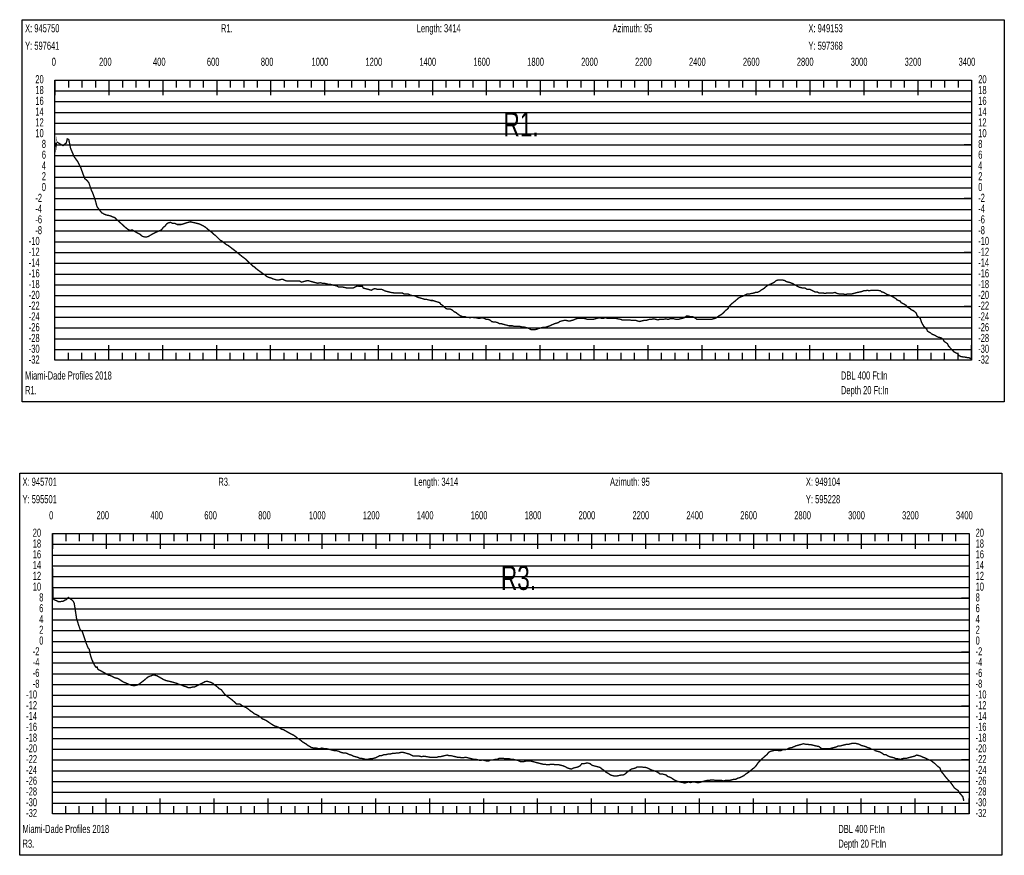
# Model space of a CAD drawing. Header units: inches. Extents: x 471865 to 538526, y 1054316 to 1102451.
# Tile 57 of 131: x 471872 to 475524, y 1099351 to 1102451. Entities that reach past the tile are written whole.
import ezdxf

# ---------------------------------------------------------------- set-up
doc = ezdxf.new("R2010")
doc.units = ezdxf.units.IN
doc.header["$MEASUREMENT"] = 0
for name, color, linetype in [('LABELS', 7, 'Continuous'), ('X_Gr1', 7, 'Continuous'), ('XSECTION', 7, 'Continuous')]:
    doc.layers.add(name, color=color, linetype=linetype)
doc.styles.get("Standard").update_dxf_attribs({"font": 'arial.ttf'})

msp = doc.modelspace()

# ---------------------------------------------------------------- linework, layer by layer
at = {"layer": 'X_Gr1', "color": 6, "linetype": 'Continuous', "lineweight": 18, "true_color": 0xff00ff, "transparency": 33554687, "const_width": 5}
for points in [[(472006.4, 1101995.3), (472006.4, 1101995.3), (472006.7, 1101986.7), (472008.2, 1101998.4), (472022.4, 1101989.9), (472032.2, 1101984), (472044.4, 1101994.4), (472048.2, 1102009.1), (472053.6, 1102007.1), (472060.3, 1101974.2), (472073.8, 1101942.5), (472086.5, 1101925.4), (472097.8, 1101903.1), (472106.9, 1101877.6), (472113.2, 1101861.3), (472120.5, 1101856), (472128.3, 1101846), (472137.1, 1101819.6), (472140.4, 1101813.1), (472144.2, 1101803.7), (472151.4, 1101783.5), (472158.5, 1101757.3), (472166, 1101747.3), (472175.2, 1101735.6), (472184, 1101730.4), (472192.7, 1101726.7), (472201.5, 1101725), (472208.8, 1101723.3), (472214.7, 1101720.3), (472223.5, 1101717.4), (472234.2, 1101707.7), (472238.4, 1101703.8), (472244.7, 1101698.1), (472251.1, 1101692.3), (472257.4, 1101686.5), (472265.1, 1101679.5), (472273, 1101673.5), (472281, 1101669.5), (472288.4, 1101671.5), (472295.2, 1101667.5), (472302.2, 1101663.5), (472309.5, 1101659.5), (472317.7, 1101655.5), (472326.6, 1101647.5), (472334.9, 1101645.5), (472342.9, 1101645.5), (472349.7, 1101647.5), (472356.1, 1101651.5), (472362.9, 1101655.5), (472370.2, 1101659.5), (472378.9, 1101663.5), (472388.2, 1101667.5), (472397.3, 1101671.5), (472404.9, 1101681.5), (472410.7, 1101685.5), (472416.5, 1101693.5), (472423.1, 1101697.5), (472430.8, 1101699.5), (472439.3, 1101695.5), (472447.6, 1101695.5), (472456.2, 1101691.5), (472464.1, 1101691.5), (472471.2, 1101691.5), (472477.6, 1101693.5), (472483.6, 1101695.5), (472489.8, 1101697.5), (472496.5, 1101699.5), (472504.4, 1101701.5), (472513.1, 1101699.5), (472521.6, 1101697.5), (472530, 1101695.5), (472538, 1101693.5), (472546, 1101689.5), (472553.8, 1101685.5), (472560.5, 1101681.5), (472567.3, 1101675.5), (472574.7, 1101669.5), (472582.7, 1101663.5), (472591.2, 1101655.5), (472599.2, 1101649.5), (472607.2, 1101641.5), (472614.9, 1101633.5), (472622.3, 1101629.5), (472629.9, 1101623.5), (472637.4, 1101617.5), (472645.1, 1101613.5), (472652.6, 1101607.5), (472660.5, 1101601.5), (472668.6, 1101595.5), (472676, 1101589.5), (472683.2, 1101583.5), (472690.6, 1101577.5), (472698.3, 1101571.5), (472706.3, 1101565.5), (472713.6, 1101559.5), (472721.1, 1101551.5), (472728.7, 1101545.5), (472736, 1101537.5), (472742.7, 1101533.5), (472749.1, 1101527.5), (472756.8, 1101521.5), (472765.2, 1101515.5), (472773.3, 1101509.5), (472780.3, 1101505.5), (472786.5, 1101499.5), (472793.9, 1101495.5), (472802.5, 1101493.5), (472811.3, 1101489.5), (472819.1, 1101487.5), (472825.9, 1101485.5), (472833.1, 1101485.5), (472840.5, 1101487.5), (472848.5, 1101487.5), (472856.8, 1101483.5), (472864.4, 1101481.5), (472871.4, 1101481.5), (472878.2, 1101481.5), (472885.7, 1101481.5), (472894.2, 1101481.5), (472902.2, 1101481.5), (472910, 1101481.5), (472917, 1101477.5), (472923.9, 1101479.5), (472931.5, 1101481.5), (472939.5, 1101483.5), (472947.5, 1101481.5), (472954.7, 1101479.5), (472961.8, 1101477.5), (472969.7, 1101475.5), (472977.7, 1101473.5), (472986, 1101475.5), (472994.1, 1101473.5), (473001.7, 1101473.5), (473009.2, 1101471.5), (473016.4, 1101469.5), (473023.8, 1101469.5), (473031.4, 1101467.5), (473039.5, 1101465.5), (473047.6, 1101463.5), (473054.4, 1101459.5), (473061.2, 1101459.5), (473068.9, 1101459.5), (473077.9, 1101457.5), (473086.9, 1101455.5), (473094.2, 1101455.5), (473100.9, 1101455.5), (473108, 1101455.5), (473116, 1101459.5), (473124.5, 1101463.5), (473132.4, 1101461.5), (473142.9, 1101461.5), (473146.3, 1101455.5), (473153.6, 1101453.5), (473161.7, 1101451.5), (473169.2, 1101449.5), (473176.1, 1101447.5), (473182.3, 1101451.5), (473189, 1101453.5), (473196.8, 1101451.5), (473204.3, 1101451.5), (473211.5, 1101451.5), (473218.1, 1101449.5), (473224.8, 1101445.5), (473232.4, 1101443.5), (473240.3, 1101441.5), (473248.1, 1101439.5), (473260.7, 1101437.5), (473268.6, 1101437.5), (473277, 1101437.5), (473284.7, 1101437.5), (473290.9, 1101437.5), (473297.3, 1101433.5), (473305, 1101433.5), (473313, 1101433.5), (473321, 1101429.5), (473327.6, 1101427.5), (473333.6, 1101427.5), (473340.1, 1101425.5), (473347.2, 1101421.5), (473354.8, 1101419.5), (473361.9, 1101417.5), (473368.2, 1101415.5), (473374.3, 1101413.5), (473381.2, 1101413.5), (473389.2, 1101411.5), (473396.9, 1101409.5), (473403.6, 1101409.5), (473409.6, 1101407.5), (473416.4, 1101405.5), (473429.4, 1101401.5), (473433.4, 1101395.5), (473440.2, 1101391.5), (473446.2, 1101385.5), (473452.5, 1101379.5), (473460.3, 1101377.5), (473469, 1101377.5), (473476.8, 1101373.5), (473483.3, 1101367.5), (473488.9, 1101365.5), (473496.1, 1101359.5), (473505, 1101353.5), (473514.1, 1101349.5), (473524.3, 1101349.5), (473527.3, 1101347.5), (473534, 1101347.5), (473542, 1101345.5), (473550.2, 1101347.5), (473557.9, 1101345.5), (473564.9, 1101345.5), (473571.6, 1101343.5), (473578.4, 1101343.5), (473586, 1101345.5), (473594.4, 1101343.5), (473602.1, 1101339.5), (473608.7, 1101339.5), (473615, 1101337.5), (473622.1, 1101331.5), (473629.7, 1101329.5), (473636.9, 1101329.5), (473644.2, 1101327.5), (473651.4, 1101323.5), (473658.1, 1101323.5), (473664.6, 1101321.5), (473671.7, 1101319.5), (473679.4, 1101317.5), (473686.5, 1101315.5), (473692.7, 1101315.5), (473699.1, 1101315.5), (473706.3, 1101313.5), (473714, 1101313.5), (473720.8, 1101313.5), (473726.9, 1101313.5), (473733.5, 1101311.5), (473740.8, 1101311.5), (473748.8, 1101309.5), (473755.5, 1101307.5), (473761.2, 1101305.5), (473768, 1101301.5), (473776, 1101301.5), (473784.1, 1101301.5), (473790.7, 1101303.5), (473796.3, 1101305.5), (473803.3, 1101307.5), (473811.4, 1101309.5), (473819.5, 1101309.5), (473826, 1101311.5), (473831.6, 1101313.5), (473838.3, 1101315.5), (473846.4, 1101319.5), (473855.2, 1101323.5), (473863.1, 1101325.5), (473869.3, 1101327.5), (473875, 1101331.5), (473881.8, 1101333.5), (473890.4, 1101335.5), (473899.3, 1101335.5), (473906.9, 1101333.5), (473913.2, 1101333.5), (473919.4, 1101335.5), (473926.9, 1101337.5), (473935.1, 1101341.5), (473942.9, 1101343.5), (473950.3, 1101343.5), (473957.1, 1101343.5), (473964, 1101343.5), (473970.9, 1101341.5), (473978, 1101339.5), (473985.4, 1101339.5), (473995.6, 1101339.5), (473999, 1101339.5), (474006, 1101341.5), (474013.7, 1101343.5), (474021.9, 1101345.5), (474029.8, 1101343.5), (474037.3, 1101343.5), (474043.8, 1101345.5), (474050.7, 1101343.5), (474059.2, 1101343.5), (474067.9, 1101343.5), (474075.8, 1101343.5), (474082.8, 1101343.5), (474089.7, 1101341.5), (474100.9, 1101339.5), (474105, 1101337.5), (474113.1, 1101337.5), (474120.5, 1101337.5), (474127, 1101337.5), (474134.1, 1101337.5), (474141.9, 1101335.5), (474149.7, 1101335.5), (474157, 1101335.5), (474163.9, 1101333.5), (474170.9, 1101331.5), (474178.2, 1101333.5), (474186.3, 1101335.5), (474194.1, 1101335.5), (474201, 1101337.5), (474207.5, 1101339.5), (474214.6, 1101339.5), (474222.9, 1101341.5), (474231.4, 1101339.5), (474238.8, 1101337.5), (474245.2, 1101339.5), (474251.7, 1101339.5), (474259.6, 1101339.5), (474268.2, 1101341.5), (474276.4, 1101339.5), (474283.6, 1101341.5), (474294.2, 1101341.5), (474298.2, 1101341.5), (474306.4, 1101339.5), (474314.6, 1101339.5), (474322.3, 1101341.5), (474329.4, 1101343.5), (474336.8, 1101345.5), (474344.5, 1101351.5), (474352.4, 1101351.5), (474360.3, 1101349.5), (474367.8, 1101349.5), (474375.5, 1101345.5), (474383.4, 1101339.5), (474391.5, 1101339.5), (474399.1, 1101339.5), (474406.3, 1101339.5), (474413.8, 1101339.5), (474421.7, 1101339.5), (474429.9, 1101339.5), (474437.5, 1101339.5), (474444.2, 1101341.5), (474451.2, 1101343.5), (474458.8, 1101347.5), (474466.6, 1101353.5), (474474.3, 1101357.5), (474481.7, 1101363.5), (474488.6, 1101371.5), (474499, 1101379.5), (474502.8, 1101387.5), (474510.3, 1101395.5), (474517.7, 1101401.5), (474525.1, 1101407.5), (474532.1, 1101413.5), (474539.2, 1101419.5), (474546.7, 1101423.5), (474554.2, 1101425.5), (474561.8, 1101429.5), (474569.3, 1101433.5), (474577.4, 1101433.5), (474585.6, 1101435.5), (474596.1, 1101437.5), (474599.7, 1101439.5), (474607.5, 1101439.5), (474615.9, 1101443.5), (474624, 1101449.5), (474631.2, 1101453.5), (474638.2, 1101459.5), (474645.8, 1101465.5), (474654.6, 1101469.5), (474663.5, 1101473.5), (474670.9, 1101477.5), (474677.5, 1101483.5), (474684.7, 1101485.5), (474697.4, 1101485.5), (474701.5, 1101485.5), (474708.7, 1101483.5), (474715.6, 1101479.5), (474722.8, 1101477.5), (474731.2, 1101475.5), (474739.7, 1101471.5), (474747.3, 1101467.5), (474754.2, 1101463.5), (474761.1, 1101459.5), (474768.7, 1101457.5), (474776.6, 1101455.5), (474784.2, 1101455.5), (474791.6, 1101451.5), (474801.6, 1101451.5), (474805.1, 1101449.5), (474812.9, 1101445.5), (474821.3, 1101441.5), (474829.4, 1101441.5), (474836.4, 1101437.5), (474843.2, 1101437.5), (474850.7, 1101437.5), (474858.6, 1101435.5), (474866.4, 1101437.5), (474873.4, 1101437.5), (474880.3, 1101437.5), (474887.9, 1101437.5), (474895.9, 1101439.5), (474904.2, 1101435.5), (474911.9, 1101433.5), (474919.1, 1101433.5), (474926.3, 1101433.5), (474933.7, 1101431.5), (474941.6, 1101433.5), (474949.3, 1101433.5), (474956.8, 1101433.5), (474964.3, 1101435.5), (474971.7, 1101437.5), (474979, 1101439.5), (474989.7, 1101441.5), (474997.7, 1101443.5), (475001.6, 1101445.5), (475008.9, 1101445.5), (475015.8, 1101447.5), (475022.6, 1101445.5), (475030.5, 1101447.5), (475038.6, 1101447.5), (475045.5, 1101447.5), (475052.2, 1101447.5), (475064.3, 1101445.5), (475068.6, 1101441.5), (475076.4, 1101439.5), (475082.8, 1101435.5), (475089.7, 1101431.5), (475101.3, 1101427.5), (475105.4, 1101425.5), (475113, 1101421.5), (475122.8, 1101415.5), (475126.2, 1101411.5), (475137.1, 1101407.5), (475141.1, 1101401.5), (475149.1, 1101397.5), (475159.5, 1101391.5), (475162.9, 1101385.5), (475174.2, 1101379.5), (475178.5, 1101375.5), (475186.8, 1101371.5), (475196.6, 1101363.5), (475200, 1101353.5), (475211.7, 1101343.5), (475216.2, 1101329.5), (475224.9, 1101313.5), (475235.5, 1101303.5), (475238.9, 1101295.5), (475249.7, 1101289.5), (475254.1, 1101285.5), (475263, 1101281.5), (475270.8, 1101277.5), (475277.5, 1101273.5), (475288.1, 1101271.5), (475296.5, 1101265.5), (475300.8, 1101257.5), (475312.5, 1101249.5), (475316.2, 1101241.5), (475323.2, 1101233.5), (475330.8, 1101225.5), (475339, 1101217.5), (475350.9, 1101211.5), (475354.9, 1101205.5), (475362.6, 1101201.5), (475373.4, 1101199.5), (475376.8, 1101199.5), (475387.6, 1101197.5), (475391.7, 1101197.5), (475400, 1101193.5)], [(471992.8, 1100443.4), (471992.8, 1100443.4), (471995.1, 1100303), (472000.5, 1100298.7), (472007.4, 1100295.9), (472015.6, 1100291.6), (472024.6, 1100292.6), (472032.5, 1100293.7), (472039.2, 1100297.5), (472044.1, 1100299.6), (472047.8, 1100302.6), (472052.1, 1100307.4), (472057.6, 1100303.8), (472064.5, 1100299.1), (472070.2, 1100293.6), (472073.6, 1100286.5), (472077.9, 1100260.5), (472082.6, 1100228.9), (472089.9, 1100205.9), (472095.9, 1100188.3), (472103.8, 1100181.4), (472111, 1100159), (472118.6, 1100136.9), (472125.1, 1100120.6), (472129.7, 1100115.1), (472132.9, 1100097.3), (472135.9, 1100087.3), (472139, 1100077.2), (472143.8, 1100067.5), (472147.3, 1100059.7), (472151.5, 1100052.7), (472154.8, 1100048.2), (472158.7, 1100049.6), (472161.4, 1100041.3), (472166.4, 1100038.1), (472171.3, 1100036), (472176.5, 1100033.1), (472181.7, 1100030.2), (472186.9, 1100027.3), (472192.1, 1100024.3), (472197.7, 1100020.8), (472199.3, 1100020.8), (472202, 1100018.8), (472205.4, 1100018.8), (472209.8, 1100016.8), (472215.3, 1100014.8), (472221.1, 1100010.8), (472228, 1100008.8), (472236.4, 1100006.8), (472245.5, 1100000.8), (472254.1, 1099994.8), (472259.6, 1099992.5), (472265.9, 1099989.9), (472272.2, 1099987.2), (472282.6, 1099982.8), (472291.2, 1099980.8), (472300.2, 1099980.8), (472308.2, 1099982.8), (472315.8, 1099986.8), (472323.4, 1099992.8), (472331.1, 1099998.8), (472338.4, 1100004.8), (472345.1, 1100010.8), (472352, 1100014.8), (472359.4, 1100016.8), (472366.8, 1100020.8), (472374.1, 1100018.8), (472381.1, 1100016.8), (472405.7, 1100002.8), (472415.6, 1099998.8), (472425.2, 1099996.8), (472433.7, 1099994.8), (472440.9, 1099992.8), (472447.8, 1099990.8), (472455.3, 1099988.8), (472463.3, 1099984.8), (472471.7, 1099982.8), (472480, 1099978.8), (472488, 1099976.8), (472496.2, 1099972.8), (472503.9, 1099972.8), (472511.5, 1099974.8), (472519.2, 1099974.8), (472527, 1099978.8), (472535.3, 1099982.8), (472543.4, 1099986.8), (472551, 1099990.8), (472558.1, 1099994.8), (472565.2, 1099996.8), (472572.7, 1099994.8), (472580.4, 1099992.8), (472587.9, 1099988.8), (472595.4, 1099982.8), (472603.3, 1099976.8), (472611.7, 1099968.8), (472619.8, 1099964.8), (472627.1, 1099954.8), (472633.6, 1099946.8), (472657.5, 1099928.8), (472667, 1099920.8), (472675.4, 1099912.8), (472681.9, 1099912.8), (472688, 1099912.8), (472695.3, 1099906.8), (472703.6, 1099902.8), (472712.1, 1099898.8), (472720.2, 1099892.8), (472727.3, 1099886.8), (472733.7, 1099882.8), (472740.9, 1099876.8), (472749.2, 1099872.8), (472757.4, 1099868.8), (472765.3, 1099862.8), (472772.1, 1099856.8), (472778.8, 1099854.8), (472786.4, 1099850.8), (472795.1, 1099844.8), (472803.7, 1099838.8), (472816.9, 1099830.8), (472824.3, 1099828.8), (472833.5, 1099824.8), (472842.8, 1099818.8), (472850.5, 1099816.8), (472857.3, 1099812.8), (472864.2, 1099808.8), (472871.4, 1099804.8), (472879.3, 1099800.8), (472887.5, 1099796.8), (472895.6, 1099790.8), (472902.7, 1099784.8), (472909.5, 1099780.8), (472917, 1099774.8), (472925, 1099768.8), (472932.8, 1099764.8), (472940, 1099758.8), (472947, 1099754.8), (472954.3, 1099750.8), (472962.3, 1099748.8), (472970.6, 1099748.8), (472978.7, 1099746.8), (472985.7, 1099746.8), (472992.5, 1099748.8), (473000.3, 1099746.8), (473008.9, 1099746.8), (473017, 1099744.8), (473024.6, 1099742.8), (473032.3, 1099740.8), (473039.7, 1099738.8), (473047.2, 1099738.8), (473055.3, 1099736.8), (473063.6, 1099732.8), (473071.5, 1099730.8), (473078.9, 1099730.8), (473086.3, 1099728.8), (473094.1, 1099724.8), (473101.7, 1099722.8), (473109, 1099718.8), (473116.4, 1099716.8), (473124.5, 1099714.8), (473132.5, 1099710.8), (473139.8, 1099710.8), (473146.9, 1099708.8), (473154.7, 1099706.8), (473162.8, 1099706.8), (473170.3, 1099708.8), (473177.1, 1099708.8), (473184.4, 1099710.8), (473192.1, 1099712.8), (473199.7, 1099716.8), (473207.1, 1099720.8), (473214.6, 1099720.8), (473222.9, 1099724.8), (473231.4, 1099724.8), (473239.2, 1099726.8), (473246.3, 1099726.8), (473253.7, 1099728.8), (473261.9, 1099728.8), (473270, 1099730.8), (473277.9, 1099730.8), (473285.7, 1099732.8), (473293.4, 1099732.8), (473308.3, 1099728.8), (473316.2, 1099726.8), (473324.4, 1099722.8), (473332.4, 1099718.8), (473339.5, 1099718.8), (473346.5, 1099718.8), (473354, 1099718.8), (473362.1, 1099716.8), (473370.6, 1099718.8), (473392.9, 1099714.8), (473401.9, 1099714.8), (473411.1, 1099714.8), (473419, 1099714.8), (473425.2, 1099716.8), (473432.1, 1099716.8), (473440, 1099718.8), (473448.8, 1099720.8), (473457, 1099722.8), (473463.6, 1099720.8), (473470.5, 1099720.8), (473478.4, 1099718.8), (473487, 1099716.8), (473495.2, 1099714.8), (473502.8, 1099714.8), (473510.2, 1099712.8), (473517.3, 1099712.8), (473524.9, 1099714.8), (473533.4, 1099712.8), (473541.4, 1099710.8), (473549.3, 1099708.8), (473556.7, 1099706.8), (473564.2, 1099706.8), (473572.4, 1099704.8), (473580.7, 1099702.8), (473588.9, 1099704.8), (473596.3, 1099702.8), (473603.5, 1099700.8), (473611.1, 1099700.8), (473618.9, 1099704.8), (473627, 1099704.8), (473635, 1099706.8), (473642.8, 1099706.8), (473650.6, 1099710.8), (473657.7, 1099710.8), (473665.2, 1099710.8), (473673.1, 1099708.8), (473680.9, 1099708.8), (473688.2, 1099708.8), (473695.2, 1099706.8), (473703, 1099706.8), (473711.2, 1099704.8), (473719.8, 1099702.8), (473728, 1099698.8), (473735.4, 1099698.8), (473742.6, 1099698.8), (473750.3, 1099700.8), (473758.4, 1099700.8), (473766.7, 1099700.8), (473774.2, 1099698.8), (473781.8, 1099696.8), (473789.1, 1099694.8), (473796.6, 1099692.8), (473804.7, 1099690.8), (473812.6, 1099688.8), (473820.2, 1099688.8), (473827, 1099686.8), (473833.9, 1099686.8), (473841.7, 1099688.8), (473850.1, 1099688.8), (473858.2, 1099686.8), (473864.9, 1099686.8), (473871.4, 1099686.8), (473879.4, 1099684.8), (473888, 1099682.8), (473896.4, 1099678.8), (473903.7, 1099674.8), (473910.3, 1099672.8), (473917.8, 1099670.8), (473926, 1099674.8), (473934.5, 1099676.8), (473942.5, 1099678.8), (473949.8, 1099682.8), (473956.7, 1099690.8), (473964.3, 1099690.8), (473972.8, 1099692.8), (473980.5, 1099692.8), (473987.5, 1099690.8), (473994.5, 1099684.8), (474002, 1099682.8), (474010, 1099680.8), (474017.6, 1099678.8), (474024.5, 1099676.8), (474031.4, 1099670.8), (474038.3, 1099666.8), (474046.2, 1099658.8), (474054.8, 1099654.8), (474063.1, 1099648.8), (474070.5, 1099646.8), (474077.4, 1099644.8), (474085.2, 1099644.8), (474093.8, 1099646.8), (474102.3, 1099648.8), (474110.4, 1099648.8), (474117.1, 1099652.8), (474123.9, 1099658.8), (474131.6, 1099664.8), (474140.2, 1099670.8), (474148.5, 1099672.8), (474155.5, 1099674.8), (474162.4, 1099678.8), (474170.3, 1099678.8), (474178.9, 1099678.8), (474186.6, 1099676.8), (474193.4, 1099676.8), (474200.7, 1099674.8), (474208.6, 1099670.8), (474216.6, 1099666.8), (474224.2, 1099664.8), (474234.6, 1099660.8), (474238.5, 1099658.8), (474246.3, 1099652.8), (474254.1, 1099652.8), (474262.1, 1099650.8), (474269.2, 1099648.8), (474276, 1099642.8), (474282.7, 1099640.8), (474290.7, 1099636.8), (474299.1, 1099630.8), (474306.6, 1099626.8), (474313.5, 1099624.8), (474320.7, 1099622.8), (474332.8, 1099620.8), (474337.2, 1099618.8), (474344.8, 1099620.8), (474352.1, 1099622.8), (474359.5, 1099620.8), (474367.3, 1099622.8), (474375.6, 1099622.8), (474383.2, 1099620.8), (474391, 1099620.8), (474398.5, 1099622.8), (474406.1, 1099624.8), (474413.6, 1099626.8), (474420.9, 1099628.8), (474428.8, 1099628.8), (474436.7, 1099630.8), (474444.3, 1099630.8), (474451.3, 1099628.8), (474458.1, 1099628.8), (474466, 1099628.8), (474474.6, 1099628.8), (474482.5, 1099626.8), (474489.7, 1099628.8), (474496.7, 1099628.8), (474504.8, 1099628.8), (474513, 1099630.8), (474520.7, 1099632.8), (474527.5, 1099632.8), (474534.2, 1099636.8), (474542.1, 1099638.8), (474550.6, 1099642.8), (474558.2, 1099646.8), (474565.1, 1099652.8), (474571.8, 1099656.8), (474580, 1099662.8), (474589.1, 1099670.8), (474597.4, 1099676.8), (474604.3, 1099684.8), (474610.7, 1099694.8), (474618.4, 1099702.8), (474627.2, 1099710.8), (474636, 1099718.8), (474643.3, 1099724.8), (474649.5, 1099732.8), (474656.7, 1099736.8), (474664.8, 1099738.8), (474673, 1099740.8), (474680.7, 1099740.8), (474687.4, 1099738.8), (474694.2, 1099738.8), (474702.2, 1099742.8), (474710.9, 1099742.8), (474719, 1099744.8), (474725.5, 1099748.8), (474736.6, 1099750.8), (474741, 1099752.8), (474749.8, 1099756.8), (474757.4, 1099758.8), (474764.2, 1099760.8), (474771.5, 1099762.8), (474779.3, 1099764.8), (474787.2, 1099762.8), (474794.8, 1099762.8), (474801.5, 1099760.8), (474808.5, 1099760.8), (474816.3, 1099758.8), (474824.5, 1099756.8), (474835.3, 1099754.8), (474838.5, 1099752.8), (474846.1, 1099746.8), (474854.4, 1099746.8), (474862.6, 1099746.8), (474870.1, 1099746.8), (474876.9, 1099746.8), (474884.6, 1099748.8), (474892.6, 1099750.8), (474900.4, 1099752.8), (474908, 1099756.8), (474915.5, 1099756.8), (474923.3, 1099758.8), (474931.2, 1099760.8), (474938.8, 1099762.8), (474946.4, 1099762.8), (474953.6, 1099764.8), (474961.5, 1099766.8), (474969.9, 1099766.8), (474978.3, 1099764.8), (474985.7, 1099762.8), (474992.2, 1099758.8), (474999.6, 1099756.8), (475007.7, 1099754.8), (475015.9, 1099750.8), (475023.9, 1099748.8), (475030.8, 1099744.8), (475041.5, 1099742.8), (475045.3, 1099738.8), (475052.6, 1099736.8), (475060.6, 1099734.8), (475068.7, 1099730.8), (475076.7, 1099724.8), (475083.6, 1099724.8), (475090.2, 1099720.8), (475097.8, 1099716.8), (475105.8, 1099714.8), (475114.2, 1099712.8), (475122.2, 1099708.8), (475129, 1099708.8), (475139.2, 1099706.8), (475143.1, 1099708.8), (475152.2, 1099710.8), (475160.9, 1099710.8), (475168.1, 1099712.8), (475175.1, 1099714.8), (475182.6, 1099716.8), (475191, 1099718.8), (475199.1, 1099722.8), (475206.4, 1099720.8), (475213.9, 1099718.8), (475221.3, 1099714.8), (475228.8, 1099712.8), (475236.3, 1099708.8), (475243.7, 1099704.8), (475251.3, 1099702.8), (475258.8, 1099696.8), (475266.8, 1099690.8), (475274.5, 1099682.8), (475285.2, 1099674.8), (475289, 1099662.8), (475297.2, 1099652.8), (475306.5, 1099640.8), (475315.1, 1099630.8), (475322.8, 1099622.8), (475330.4, 1099612.8), (475338.6, 1099600.8), (475352.6, 1099590.8), (475357.2, 1099582.8), (475369.5, 1099568.8), (475373.5, 1099552.8)]]:
    msp.add_lwpolyline(points, dxfattribs=at)
at = {"layer": 'XSECTION', "color": 18, "linetype": 'Continuous', "true_color": 0x000000}
for points in [[(471881.2, 1102451.5), (475523.6, 1102451.5), (475523.6, 1101033.5), (471881.2, 1101033.5), (471881.2, 1102451.5)], [(472002.4, 1102227.5), (475402.4, 1102227.5), (475402.4, 1101187.5), (472002.4, 1101187.5), (472002.4, 1102227.5)], [(472002.4, 1102227.5), (472002.4, 1102171.1)], [(472002.4, 1102227.5), (472002.4, 1102171.1)], [(472002.4, 1102227.5), (472002.4, 1102199.5)], [(472002.4, 1102227.5), (472002.4, 1102199.5)], [(472052.4, 1102227.5), (472052.4, 1102199.5)], [(472102.4, 1102227.5), (472102.4, 1102199.5)], [(472152.4, 1102227.5), (472152.4, 1102199.5)], [(472202.4, 1102227.5), (472202.4, 1102171.1)], [(472202.4, 1102227.5), (472202.4, 1102199.5)], [(472252.4, 1102227.5), (472252.4, 1102199.5)], [(472302.4, 1102227.5), (472302.4, 1102199.5)], [(472352.4, 1102227.5), (472352.4, 1102199.5)], [(472402.4, 1102227.5), (472402.4, 1102171.1)], [(472402.4, 1102227.5), (472402.4, 1102199.5)], [(472452.4, 1102227.5), (472452.4, 1102199.5)], [(472502.4, 1102227.5), (472502.4, 1102199.5)], [(472552.4, 1102227.5), (472552.4, 1102199.5)], [(472602.4, 1102227.5), (472602.4, 1102171.1)], [(472602.4, 1102227.5), (472602.4, 1102199.5)], [(472652.4, 1102227.5), (472652.4, 1102199.5)], [(472702.4, 1102227.5), (472702.4, 1102199.5)], [(472752.4, 1102227.5), (472752.4, 1102199.5)], [(472802.4, 1102227.5), (472802.4, 1102171.1)], [(472802.4, 1102227.5), (472802.4, 1102199.5)], [(472852.4, 1102227.5), (472852.4, 1102199.5)], [(472902.4, 1102227.5), (472902.4, 1102199.5)], [(472952.4, 1102227.5), (472952.4, 1102199.5)], [(473002.4, 1102227.5), (473002.4, 1102171.1)], [(473002.4, 1102227.5), (473002.4, 1102199.5)], [(473052.4, 1102227.5), (473052.4, 1102199.5)], [(473102.4, 1102227.5), (473102.4, 1102199.5)], [(473152.4, 1102227.5), (473152.4, 1102199.5)], [(473202.4, 1102227.5), (473202.4, 1102171.1)], [(473202.4, 1102227.5), (473202.4, 1102199.5)], [(473252.4, 1102227.5), (473252.4, 1102199.5)], [(473302.4, 1102227.5), (473302.4, 1102199.5)], [(473352.4, 1102227.5), (473352.4, 1102199.5)], [(473402.4, 1102227.5), (473402.4, 1102171.1)], [(473402.4, 1102227.5), (473402.4, 1102199.5)], [(473452.4, 1102227.5), (473452.4, 1102199.5)], [(473502.4, 1102227.5), (473502.4, 1102199.5)], [(473552.4, 1102227.5), (473552.4, 1102199.5)], [(473602.4, 1102227.5), (473602.4, 1102171.1)], [(473602.4, 1102227.5), (473602.4, 1102199.5)], [(473652.4, 1102227.5), (473652.4, 1102199.5)], [(473702.4, 1102227.5), (473702.4, 1102199.5)], [(473752.4, 1102227.5), (473752.4, 1102199.5)], [(473802.4, 1102227.5), (473802.4, 1102171.1)], [(473802.4, 1102227.5), (473802.4, 1102199.5)], [(473852.4, 1102227.5), (473852.4, 1102199.5)], [(473902.4, 1102227.5), (473902.4, 1102199.5)], [(473952.4, 1102227.5), (473952.4, 1102199.5)], [(474002.4, 1102227.5), (474002.4, 1102171.1)], [(474002.4, 1102227.5), (474002.4, 1102199.5)], [(474052.4, 1102227.5), (474052.4, 1102199.5)], [(474102.4, 1102227.5), (474102.4, 1102199.5)], [(474152.4, 1102227.5), (474152.4, 1102199.5)], [(474202.4, 1102227.5), (474202.4, 1102171.1)], [(474202.4, 1102227.5), (474202.4, 1102199.5)], [(474252.4, 1102227.5), (474252.4, 1102199.5)], [(474302.4, 1102227.5), (474302.4, 1102199.5)], [(474352.4, 1102227.5), (474352.4, 1102199.5)], [(474402.4, 1102227.5), (474402.4, 1102171.1)], [(474402.4, 1102227.5), (474402.4, 1102199.5)], [(474452.4, 1102227.5), (474452.4, 1102199.5)], [(474502.4, 1102227.5), (474502.4, 1102199.5)], [(474552.4, 1102227.5), (474552.4, 1102199.5)], [(474602.4, 1102227.5), (474602.4, 1102171.1)], [(474602.4, 1102227.5), (474602.4, 1102199.5)], [(474652.4, 1102227.5), (474652.4, 1102199.5)], [(474702.4, 1102227.5), (474702.4, 1102199.5)], [(474752.4, 1102227.5), (474752.4, 1102199.5)], [(474802.4, 1102227.5), (474802.4, 1102171.1)], [(474802.4, 1102227.5), (474802.4, 1102199.5)], [(474852.4, 1102227.5), (474852.4, 1102199.5)], [(474902.4, 1102227.5), (474902.4, 1102199.5)], [(474952.4, 1102227.5), (474952.4, 1102199.5)], [(475002.4, 1102227.5), (475002.4, 1102171.1)], [(475002.4, 1102227.5), (475002.4, 1102199.5)], [(475052.4, 1102227.5), (475052.4, 1102199.5)], [(475102.4, 1102227.5), (475102.4, 1102199.5)], [(475152.4, 1102227.5), (475152.4, 1102199.5)], [(475202.4, 1102227.5), (475202.4, 1102171.1)], [(475202.4, 1102227.5), (475202.4, 1102199.5)], [(475252.4, 1102227.5), (475252.4, 1102199.5)], [(475302.4, 1102227.5), (475302.4, 1102199.5)], [(475352.4, 1102227.5), (475352.4, 1102199.5)], [(475402.4, 1102227.5), (475402.4, 1102171.1)], [(475402.4, 1102227.5), (475402.4, 1102199.5)], [(472002.4, 1101987.5), (472030.4, 1101987.5)], [(475402.4, 1101987.5), (475374.4, 1101987.5)], [(472002.4, 1101787.5), (472030.4, 1101787.5)], [(475402.4, 1101787.5), (475374.4, 1101787.5)], [(472002.4, 1101587.5), (472030.4, 1101587.5)], [(475402.4, 1101587.5), (475374.4, 1101587.5)], [(472002.4, 1101387.5), (472030.4, 1101387.5)], [(475402.4, 1101387.5), (475374.4, 1101387.5)], [(472002.4, 1101187.5), (472002.4, 1101243.9)], [(472002.4, 1101187.5), (472002.4, 1101243.9)], [(472202.4, 1101187.5), (472202.4, 1101243.9)], [(472402.4, 1101187.5), (472402.4, 1101243.9)], [(472602.4, 1101187.5), (472602.4, 1101243.9)], [(472802.4, 1101187.5), (472802.4, 1101243.9)], [(473002.4, 1101187.5), (473002.4, 1101243.9)], [(473202.4, 1101187.5), (473202.4, 1101243.9)], [(473402.4, 1101187.5), (473402.4, 1101243.9)], [(473602.4, 1101187.5), (473602.4, 1101243.9)], [(473802.4, 1101187.5), (473802.4, 1101243.9)], [(474002.4, 1101187.5), (474002.4, 1101243.9)], [(474202.4, 1101187.5), (474202.4, 1101243.9)], [(474402.4, 1101187.5), (474402.4, 1101243.9)], [(474602.4, 1101187.5), (474602.4, 1101243.9)], [(474802.4, 1101187.5), (474802.4, 1101243.9)], [(475002.4, 1101187.5), (475002.4, 1101243.9)], [(475202.4, 1101187.5), (475202.4, 1101243.9)], [(475402.4, 1101187.5), (475402.4, 1101243.9)], [(472002.4, 1101187.5), (472002.4, 1101215.5)], [(472002.4, 1101187.5), (472002.4, 1101215.5)], [(472052.4, 1101187.5), (472052.4, 1101215.5)], [(472102.4, 1101187.5), (472102.4, 1101215.5)], [(472152.4, 1101187.5), (472152.4, 1101215.5)], [(472202.4, 1101187.5), (472202.4, 1101215.5)], [(472252.4, 1101187.5), (472252.4, 1101215.5)], [(472302.4, 1101187.5), (472302.4, 1101215.5)], [(472352.4, 1101187.5), (472352.4, 1101215.5)], [(472402.4, 1101187.5), (472402.4, 1101215.5)], [(472452.4, 1101187.5), (472452.4, 1101215.5)], [(472502.4, 1101187.5), (472502.4, 1101215.5)], [(472552.4, 1101187.5), (472552.4, 1101215.5)], [(472602.4, 1101187.5), (472602.4, 1101215.5)], [(472652.4, 1101187.5), (472652.4, 1101215.5)], [(472702.4, 1101187.5), (472702.4, 1101215.5)], [(472752.4, 1101187.5), (472752.4, 1101215.5)], [(472802.4, 1101187.5), (472802.4, 1101215.5)], [(472852.4, 1101187.5), (472852.4, 1101215.5)], [(472902.4, 1101187.5), (472902.4, 1101215.5)], [(472952.4, 1101187.5), (472952.4, 1101215.5)], [(473002.4, 1101187.5), (473002.4, 1101215.5)], [(473052.4, 1101187.5), (473052.4, 1101215.5)], [(473102.4, 1101187.5), (473102.4, 1101215.5)], [(473152.4, 1101187.5), (473152.4, 1101215.5)], [(473202.4, 1101187.5), (473202.4, 1101215.5)], [(473252.4, 1101187.5), (473252.4, 1101215.5)], [(473302.4, 1101187.5), (473302.4, 1101215.5)], [(473352.4, 1101187.5), (473352.4, 1101215.5)], [(473402.4, 1101187.5), (473402.4, 1101215.5)], [(473452.4, 1101187.5), (473452.4, 1101215.5)], [(473502.4, 1101187.5), (473502.4, 1101215.5)], [(473552.4, 1101187.5), (473552.4, 1101215.5)], [(473602.4, 1101187.5), (473602.4, 1101215.5)], [(473652.4, 1101187.5), (473652.4, 1101215.5)], [(473702.4, 1101187.5), (473702.4, 1101215.5)], [(473752.4, 1101187.5), (473752.4, 1101215.5)], [(473802.4, 1101187.5), (473802.4, 1101215.5)], [(473852.4, 1101187.5), (473852.4, 1101215.5)], [(473902.4, 1101187.5), (473902.4, 1101215.5)], [(473952.4, 1101187.5), (473952.4, 1101215.5)], [(474002.4, 1101187.5), (474002.4, 1101215.5)], [(474052.4, 1101187.5), (474052.4, 1101215.5)], [(474102.4, 1101187.5), (474102.4, 1101215.5)], [(474152.4, 1101187.5), (474152.4, 1101215.5)], [(474202.4, 1101187.5), (474202.4, 1101215.5)], [(474252.4, 1101187.5), (474252.4, 1101215.5)], [(474302.4, 1101187.5), (474302.4, 1101215.5)], [(474352.4, 1101187.5), (474352.4, 1101215.5)], [(474402.4, 1101187.5), (474402.4, 1101215.5)], [(474452.4, 1101187.5), (474452.4, 1101215.5)], [(474502.4, 1101187.5), (474502.4, 1101215.5)], [(474552.4, 1101187.5), (474552.4, 1101215.5)], [(474602.4, 1101187.5), (474602.4, 1101215.5)], [(474652.4, 1101187.5), (474652.4, 1101215.5)], [(474702.4, 1101187.5), (474702.4, 1101215.5)], [(474752.4, 1101187.5), (474752.4, 1101215.5)], [(474802.4, 1101187.5), (474802.4, 1101215.5)], [(474852.4, 1101187.5), (474852.4, 1101215.5)], [(474902.4, 1101187.5), (474902.4, 1101215.5)], [(474952.4, 1101187.5), (474952.4, 1101215.5)], [(475002.4, 1101187.5), (475002.4, 1101215.5)], [(475052.4, 1101187.5), (475052.4, 1101215.5)], [(475102.4, 1101187.5), (475102.4, 1101215.5)], [(475152.4, 1101187.5), (475152.4, 1101215.5)], [(475202.4, 1101187.5), (475202.4, 1101215.5)], [(475252.4, 1101187.5), (475252.4, 1101215.5)], [(475302.4, 1101187.5), (475302.4, 1101215.5)], [(475352.4, 1101187.5), (475352.4, 1101215.5)], [(475402.4, 1101187.5), (475402.4, 1101215.5)], [(471871.6, 1100768.8), (475514, 1100768.8), (475514, 1099350.8), (471871.6, 1099350.8), (471871.6, 1100768.8)], [(471992.8, 1100544.8), (475392.8, 1100544.8), (475392.8, 1099504.8), (471992.8, 1099504.8), (471992.8, 1100544.8)], [(471992.8, 1100544.8), (471992.8, 1100488.4)], [(471992.8, 1100544.8), (471992.8, 1100488.4)], [(471992.8, 1100544.8), (471992.8, 1100516.8)], [(471992.8, 1100544.8), (471992.8, 1100516.8)], [(472042.8, 1100544.8), (472042.8, 1100516.8)], [(472092.8, 1100544.8), (472092.8, 1100516.8)], [(472142.8, 1100544.8), (472142.8, 1100516.8)], [(472192.8, 1100544.8), (472192.8, 1100488.4)], [(472192.8, 1100544.8), (472192.8, 1100516.8)], [(472242.8, 1100544.8), (472242.8, 1100516.8)], [(472292.8, 1100544.8), (472292.8, 1100516.8)], [(472342.8, 1100544.8), (472342.8, 1100516.8)], [(472392.8, 1100544.8), (472392.8, 1100488.4)], [(472392.8, 1100544.8), (472392.8, 1100516.8)], [(472442.8, 1100544.8), (472442.8, 1100516.8)], [(472492.8, 1100544.8), (472492.8, 1100516.8)], [(472542.8, 1100544.8), (472542.8, 1100516.8)], [(472592.8, 1100544.8), (472592.8, 1100488.4)], [(472592.8, 1100544.8), (472592.8, 1100516.8)], [(472642.8, 1100544.8), (472642.8, 1100516.8)], [(472692.8, 1100544.8), (472692.8, 1100516.8)], [(472742.8, 1100544.8), (472742.8, 1100516.8)], [(472792.8, 1100544.8), (472792.8, 1100488.4)], [(472792.8, 1100544.8), (472792.8, 1100516.8)], [(472842.8, 1100544.8), (472842.8, 1100516.8)], [(472892.8, 1100544.8), (472892.8, 1100516.8)], [(472942.8, 1100544.8), (472942.8, 1100516.8)], [(472992.8, 1100544.8), (472992.8, 1100488.4)], [(472992.8, 1100544.8), (472992.8, 1100516.8)], [(473042.8, 1100544.8), (473042.8, 1100516.8)], [(473092.8, 1100544.8), (473092.8, 1100516.8)], [(473142.8, 1100544.8), (473142.8, 1100516.8)], [(473192.8, 1100544.8), (473192.8, 1100488.4)], [(473192.8, 1100544.8), (473192.8, 1100516.8)], [(473242.8, 1100544.8), (473242.8, 1100516.8)], [(473292.8, 1100544.8), (473292.8, 1100516.8)], [(473342.8, 1100544.8), (473342.8, 1100516.8)], [(473392.8, 1100544.8), (473392.8, 1100488.4)], [(473392.8, 1100544.8), (473392.8, 1100516.8)], [(473442.8, 1100544.8), (473442.8, 1100516.8)], [(473492.8, 1100544.8), (473492.8, 1100516.8)], [(473542.8, 1100544.8), (473542.8, 1100516.8)], [(473592.8, 1100544.8), (473592.8, 1100488.4)], [(473592.8, 1100544.8), (473592.8, 1100516.8)], [(473642.8, 1100544.8), (473642.8, 1100516.8)], [(473692.8, 1100544.8), (473692.8, 1100516.8)], [(473742.8, 1100544.8), (473742.8, 1100516.8)], [(473792.8, 1100544.8), (473792.8, 1100488.4)], [(473792.8, 1100544.8), (473792.8, 1100516.8)], [(473842.8, 1100544.8), (473842.8, 1100516.8)], [(473892.8, 1100544.8), (473892.8, 1100516.8)], [(473942.8, 1100544.8), (473942.8, 1100516.8)], [(473992.8, 1100544.8), (473992.8, 1100488.4)], [(473992.8, 1100544.8), (473992.8, 1100516.8)], [(474042.8, 1100544.8), (474042.8, 1100516.8)], [(474092.8, 1100544.8), (474092.8, 1100516.8)], [(474142.8, 1100544.8), (474142.8, 1100516.8)], [(474192.8, 1100544.8), (474192.8, 1100488.4)], [(474192.8, 1100544.8), (474192.8, 1100516.8)], [(474242.8, 1100544.8), (474242.8, 1100516.8)], [(474292.8, 1100544.8), (474292.8, 1100516.8)], [(474342.8, 1100544.8), (474342.8, 1100516.8)], [(474392.8, 1100544.8), (474392.8, 1100488.4)], [(474392.8, 1100544.8), (474392.8, 1100516.8)], [(474442.8, 1100544.8), (474442.8, 1100516.8)], [(474492.8, 1100544.8), (474492.8, 1100516.8)], [(474542.8, 1100544.8), (474542.8, 1100516.8)], [(474592.8, 1100544.8), (474592.8, 1100488.4)], [(474592.8, 1100544.8), (474592.8, 1100516.8)], [(474642.8, 1100544.8), (474642.8, 1100516.8)], [(474692.8, 1100544.8), (474692.8, 1100516.8)], [(474742.8, 1100544.8), (474742.8, 1100516.8)], [(474792.8, 1100544.8), (474792.8, 1100488.4)], [(474792.8, 1100544.8), (474792.8, 1100516.8)], [(474842.8, 1100544.8), (474842.8, 1100516.8)], [(474892.8, 1100544.8), (474892.8, 1100516.8)], [(474942.8, 1100544.8), (474942.8, 1100516.8)], [(474992.8, 1100544.8), (474992.8, 1100488.4)], [(474992.8, 1100544.8), (474992.8, 1100516.8)], [(475042.8, 1100544.8), (475042.8, 1100516.8)], [(475092.8, 1100544.8), (475092.8, 1100516.8)], [(475142.8, 1100544.8), (475142.8, 1100516.8)], [(475192.8, 1100544.8), (475192.8, 1100488.4)], [(475192.8, 1100544.8), (475192.8, 1100516.8)], [(475242.8, 1100544.8), (475242.8, 1100516.8)], [(475292.8, 1100544.8), (475292.8, 1100516.8)], [(475342.8, 1100544.8), (475342.8, 1100516.8)], [(475392.8, 1100544.8), (475392.8, 1100488.4)], [(475392.8, 1100544.8), (475392.8, 1100516.8)], [(471992.8, 1100304.8), (472020.8, 1100304.8)], [(475392.8, 1100304.8), (475364.8, 1100304.8)], [(471992.8, 1100104.8), (472020.8, 1100104.8)], [(475392.8, 1100104.8), (475364.8, 1100104.8)], [(471992.8, 1099904.8), (472020.8, 1099904.8)], [(475392.8, 1099904.8), (475364.8, 1099904.8)], [(471992.8, 1099704.8), (472020.8, 1099704.8)], [(475392.8, 1099704.8), (475364.8, 1099704.8)], [(471992.8, 1099504.8), (471992.8, 1099561.2)], [(471992.8, 1099504.8), (471992.8, 1099561.2)], [(472192.8, 1099504.8), (472192.8, 1099561.2)], [(472392.8, 1099504.8), (472392.8, 1099561.2)], [(472592.8, 1099504.8), (472592.8, 1099561.2)], [(472792.8, 1099504.8), (472792.8, 1099561.2)], [(472992.8, 1099504.8), (472992.8, 1099561.2)], [(473192.8, 1099504.8), (473192.8, 1099561.2)], [(473392.8, 1099504.8), (473392.8, 1099561.2)], [(473592.8, 1099504.8), (473592.8, 1099561.2)], [(473792.8, 1099504.8), (473792.8, 1099561.2)], [(473992.8, 1099504.8), (473992.8, 1099561.2)], [(474192.8, 1099504.8), (474192.8, 1099561.2)], [(474392.8, 1099504.8), (474392.8, 1099561.2)], [(474592.8, 1099504.8), (474592.8, 1099561.2)], [(474792.8, 1099504.8), (474792.8, 1099561.2)], [(474992.8, 1099504.8), (474992.8, 1099561.2)], [(475192.8, 1099504.8), (475192.8, 1099561.2)], [(475392.8, 1099504.8), (475392.8, 1099561.2)], [(471992.8, 1099504.8), (471992.8, 1099532.8)], [(471992.8, 1099504.8), (471992.8, 1099532.8)], [(472042.8, 1099504.8), (472042.8, 1099532.8)], [(472092.8, 1099504.8), (472092.8, 1099532.8)], [(472142.8, 1099504.8), (472142.8, 1099532.8)], [(472192.8, 1099504.8), (472192.8, 1099532.8)], [(472242.8, 1099504.8), (472242.8, 1099532.8)], [(472292.8, 1099504.8), (472292.8, 1099532.8)], [(472342.8, 1099504.8), (472342.8, 1099532.8)], [(472392.8, 1099504.8), (472392.8, 1099532.8)], [(472442.8, 1099504.8), (472442.8, 1099532.8)], [(472492.8, 1099504.8), (472492.8, 1099532.8)], [(472542.8, 1099504.8), (472542.8, 1099532.8)], [(472592.8, 1099504.8), (472592.8, 1099532.8)], [(472642.8, 1099504.8), (472642.8, 1099532.8)], [(472692.8, 1099504.8), (472692.8, 1099532.8)], [(472742.8, 1099504.8), (472742.8, 1099532.8)], [(472792.8, 1099504.8), (472792.8, 1099532.8)], [(472842.8, 1099504.8), (472842.8, 1099532.8)], [(472892.8, 1099504.8), (472892.8, 1099532.8)], [(472942.8, 1099504.8), (472942.8, 1099532.8)], [(472992.8, 1099504.8), (472992.8, 1099532.8)], [(473042.8, 1099504.8), (473042.8, 1099532.8)], [(473092.8, 1099504.8), (473092.8, 1099532.8)], [(473142.8, 1099504.8), (473142.8, 1099532.8)], [(473192.8, 1099504.8), (473192.8, 1099532.8)], [(473242.8, 1099504.8), (473242.8, 1099532.8)], [(473292.8, 1099504.8), (473292.8, 1099532.8)], [(473342.8, 1099504.8), (473342.8, 1099532.8)], [(473392.8, 1099504.8), (473392.8, 1099532.8)], [(473442.8, 1099504.8), (473442.8, 1099532.8)], [(473492.8, 1099504.8), (473492.8, 1099532.8)], [(473542.8, 1099504.8), (473542.8, 1099532.8)], [(473592.8, 1099504.8), (473592.8, 1099532.8)], [(473642.8, 1099504.8), (473642.8, 1099532.8)], [(473692.8, 1099504.8), (473692.8, 1099532.8)], [(473742.8, 1099504.8), (473742.8, 1099532.8)], [(473792.8, 1099504.8), (473792.8, 1099532.8)], [(473842.8, 1099504.8), (473842.8, 1099532.8)], [(473892.8, 1099504.8), (473892.8, 1099532.8)], [(473942.8, 1099504.8), (473942.8, 1099532.8)], [(473992.8, 1099504.8), (473992.8, 1099532.8)], [(474042.8, 1099504.8), (474042.8, 1099532.8)], [(474092.8, 1099504.8), (474092.8, 1099532.8)], [(474142.8, 1099504.8), (474142.8, 1099532.8)], [(474192.8, 1099504.8), (474192.8, 1099532.8)], [(474242.8, 1099504.8), (474242.8, 1099532.8)], [(474292.8, 1099504.8), (474292.8, 1099532.8)], [(474342.8, 1099504.8), (474342.8, 1099532.8)], [(474392.8, 1099504.8), (474392.8, 1099532.8)], [(474442.8, 1099504.8), (474442.8, 1099532.8)], [(474492.8, 1099504.8), (474492.8, 1099532.8)], [(474542.8, 1099504.8), (474542.8, 1099532.8)], [(474592.8, 1099504.8), (474592.8, 1099532.8)], [(474642.8, 1099504.8), (474642.8, 1099532.8)], [(474692.8, 1099504.8), (474692.8, 1099532.8)], [(474742.8, 1099504.8), (474742.8, 1099532.8)], [(474792.8, 1099504.8), (474792.8, 1099532.8)], [(474842.8, 1099504.8), (474842.8, 1099532.8)], [(474892.8, 1099504.8), (474892.8, 1099532.8)], [(474942.8, 1099504.8), (474942.8, 1099532.8)], [(474992.8, 1099504.8), (474992.8, 1099532.8)], [(475042.8, 1099504.8), (475042.8, 1099532.8)], [(475092.8, 1099504.8), (475092.8, 1099532.8)], [(475142.8, 1099504.8), (475142.8, 1099532.8)], [(475192.8, 1099504.8), (475192.8, 1099532.8)], [(475242.8, 1099504.8), (475242.8, 1099532.8)], [(475292.8, 1099504.8), (475292.8, 1099532.8)], [(475342.8, 1099504.8), (475342.8, 1099532.8)], [(475392.8, 1099504.8), (475392.8, 1099532.8)]]:
    msp.add_lwpolyline(points, dxfattribs=at)
at = {"layer": 'XSECTION', "color": 18, "true_color": 0x000000}
for points in [[(472002.4, 1102187.5), (475402.4, 1102187.5)], [(472002.4, 1102147.5), (475402.4, 1102147.5)], [(472002.4, 1102107.5), (475402.4, 1102107.5)], [(472002.4, 1102067.5), (475402.4, 1102067.5)], [(472002.4, 1102027.5), (475402.4, 1102027.5)], [(472002.4, 1101987.5), (475402.4, 1101987.5)], [(472002.4, 1101947.5), (475402.4, 1101947.5)], [(472002.4, 1101907.5), (475402.4, 1101907.5)], [(472002.4, 1101867.5), (475402.4, 1101867.5)], [(472002.4, 1101827.5), (475402.4, 1101827.5)], [(472002.4, 1101787.5), (475402.4, 1101787.5)], [(472002.4, 1101747.5), (475402.4, 1101747.5)], [(472002.4, 1101707.5), (475402.4, 1101707.5)], [(472002.4, 1101667.5), (475402.4, 1101667.5)], [(472002.4, 1101627.5), (475402.4, 1101627.5)], [(472002.4, 1101587.5), (475402.4, 1101587.5)], [(472002.4, 1101547.5), (475402.4, 1101547.5)], [(472002.4, 1101507.5), (475402.4, 1101507.5)], [(472002.4, 1101467.5), (475402.4, 1101467.5)], [(472002.4, 1101427.5), (475402.4, 1101427.5)], [(472002.4, 1101387.5), (475402.4, 1101387.5)], [(472002.4, 1101347.5), (475402.4, 1101347.5)], [(472002.4, 1101307.5), (475402.4, 1101307.5)], [(472002.4, 1101267.5), (475402.4, 1101267.5)], [(472002.4, 1101227.5), (475402.4, 1101227.5)], [(471992.8, 1100504.8), (475392.8, 1100504.8)], [(471992.8, 1100464.8), (475392.8, 1100464.8)], [(471992.8, 1100424.8), (475392.8, 1100424.8)], [(471992.8, 1100384.8), (475392.8, 1100384.8)], [(471992.8, 1100344.8), (475392.8, 1100344.8)], [(471992.8, 1100304.8), (475392.8, 1100304.8)], [(471992.8, 1100264.8), (475392.8, 1100264.8)], [(471992.8, 1100224.8), (475392.8, 1100224.8)], [(471992.8, 1100184.8), (475392.8, 1100184.8)], [(471992.8, 1100144.8), (475392.8, 1100144.8)], [(471992.8, 1100104.8), (475392.8, 1100104.8)], [(471992.8, 1100064.8), (475392.8, 1100064.8)], [(471992.8, 1100024.8), (475392.8, 1100024.8)], [(471992.8, 1099984.8), (475392.8, 1099984.8)], [(471992.8, 1099944.8), (475392.8, 1099944.8)], [(471992.8, 1099904.8), (475392.8, 1099904.8)], [(471992.8, 1099864.8), (475392.8, 1099864.8)], [(471992.8, 1099824.8), (475392.8, 1099824.8)], [(471992.8, 1099784.8), (475392.8, 1099784.8)], [(471992.8, 1099744.8), (475392.8, 1099744.8)], [(471992.8, 1099704.8), (475392.8, 1099704.8)], [(471992.8, 1099664.8), (475392.8, 1099664.8)], [(471992.8, 1099624.8), (475392.8, 1099624.8)], [(471992.8, 1099584.8), (475392.8, 1099584.8)], [(471992.8, 1099544.8), (475392.8, 1099544.8)]]:
    msp.add_lwpolyline(points, dxfattribs=at)

# ---------------------------------------------------------------- texts
at = {"layer": 'LABELS', "color": 18, "true_color": 0x000000, "width": 0.666667}
for s, height, p in [('X: 945750', 30, (471891.6, 1102404.7)), ('R1.', 30, (472618, 1102404.7)), ('Length: 3414', 30, (473344.4, 1102404.7)), ('Azimuth: 95', 30, (474070.8, 1102404.7)), ('X: 949153', 30, (474797.2, 1102404.7)), ('Y: 597641', 30, (471891.6, 1102339.9)), ('Y: 597368', 30, (474797.2, 1102339.9)), ('0', 30, (471990.4, 1102280.3)), ('0', 30, (471990.4, 1102280.3)), ('200', 30, (472166, 1102280.3)), ('400', 30, (472366, 1102280.3)), ('600', 30, (472566, 1102280.3)), ('800', 30, (472766, 1102280.3)), ('1000', 30, (472954, 1102280.3)), ('1200', 30, (473154, 1102280.3)), ('1400', 30, (473354, 1102280.3)), ('1600', 30, (473554, 1102280.3)), ('1800', 30, (473754, 1102280.3)), ('2000', 30, (473954, 1102280.3)), ('2200', 30, (474154, 1102280.3)), ('2400', 30, (474354, 1102280.3)), ('2600', 30, (474554, 1102280.3)), ('2800', 30, (474754, 1102280.3)), ('3000', 30, (474954, 1102280.3)), ('3200', 30, (475154, 1102280.3)), ('3400', 30, (475354, 1102280.3)), ('20', 30, (471929.6, 1102215.5)), ('20', 30, (475426.8, 1102215.5)), ('18', 30, (471929.6, 1102175.5)), ('18', 30, (475426.8, 1102175.5)), ('16', 30, (471929.6, 1102135.5)), ('16', 30, (475426.8, 1102135.5)), ('14', 30, (471929.6, 1102095.5)), ('14', 30, (475426.8, 1102095.5)), ('12', 30, (471929.6, 1102055.5)), ('R1.', 90, (473666, 1102018.3)), ('12', 30, (475426.8, 1102055.5)), ('10', 30, (471929.6, 1102015.5)), ('10', 30, (475426.8, 1102015.5)), ('8', 30, (471953.6, 1101975.5)), ('8', 30, (475426.8, 1101975.5)), ('6', 30, (471953.6, 1101935.5)), ('6', 30, (475426.8, 1101935.5)), ('4', 30, (471953.6, 1101895.5)), ('4', 30, (475426.8, 1101895.5)), ('2', 30, (471953.6, 1101855.5)), ('2', 30, (475426.8, 1101855.5)), ('0', 30, (471953.6, 1101815.5)), ('0', 30, (475426.8, 1101815.5)), ('-2', 30, (471929.6, 1101775.5)), ('-2', 30, (475426.8, 1101775.5)), ('-4', 30, (471929.6, 1101735.5)), ('-4', 30, (475426.8, 1101735.5)), ('-6', 30, (471929.6, 1101695.5)), ('-6', 30, (475426.8, 1101695.5)), ('-8', 30, (471929.6, 1101655.5)), ('-8', 30, (475426.8, 1101655.5)), ('-10', 30, (471905.2, 1101615.5)), ('-10', 30, (475426.8, 1101615.5)), ('-12', 30, (471905.2, 1101575.5)), ('-12', 30, (475426.8, 1101575.5)), ('-14', 30, (471905.2, 1101535.5)), ('-14', 30, (475426.8, 1101535.5)), ('-16', 30, (471905.2, 1101495.5)), ('-16', 30, (475426.8, 1101495.5)), ('-18', 30, (471905.2, 1101455.5)), ('-18', 30, (475426.8, 1101455.5)), ('-20', 30, (471905.2, 1101415.5)), ('-20', 30, (475426.8, 1101415.5)), ('-22', 30, (471905.2, 1101375.5)), ('-22', 30, (475426.8, 1101375.5)), ('-24', 30, (471905.2, 1101335.5)), ('-24', 30, (475426.8, 1101335.5)), ('-26', 30, (471905.2, 1101295.5)), ('-26', 30, (475426.8, 1101295.5)), ('-28', 30, (471905.2, 1101255.5)), ('-28', 30, (475426.8, 1101255.5)), ('-30', 30, (471905.2, 1101215.5)), ('-30', 30, (475426.8, 1101215.5)), ('-32', 30, (471905.2, 1101175.5)), ('-32', 30, (475426.8, 1101175.5)), ('Miami-Dade Profiles 2018', 30, (471891.6, 1101116.3)), ('DBL 400 Ft:In', 30, (474917.6, 1101116.3)), ('Depth 20 Ft:In', 30, (474917.6, 1101061.9)), ('R1.', 30, (471891.6, 1101061.9)), ('X: 945701', 30, (471882, 1100722)), ('R3.', 30, (472608.4, 1100722)), ('Length: 3414', 30, (473334.8, 1100722)), ('Azimuth: 95', 30, (474061.2, 1100722)), ('X: 949104', 30, (474787.6, 1100722)), ('Y: 595501', 30, (471882, 1100657.2)), ('Y: 595228', 30, (474787.6, 1100657.2)), ('0', 30, (471980.8, 1100597.6)), ('0', 30, (471980.8, 1100597.6)), ('200', 30, (472156.4, 1100597.6)), ('400', 30, (472356.4, 1100597.6)), ('600', 30, (472556.4, 1100597.6)), ('800', 30, (472756.4, 1100597.6)), ('1000', 30, (472944.4, 1100597.6)), ('1200', 30, (473144.4, 1100597.6)), ('1400', 30, (473344.4, 1100597.6)), ('1600', 30, (473544.4, 1100597.6)), ('1800', 30, (473744.4, 1100597.6)), ('2000', 30, (473944.4, 1100597.6)), ('2200', 30, (474144.4, 1100597.6)), ('2400', 30, (474344.4, 1100597.6)), ('2600', 30, (474544.4, 1100597.6)), ('2800', 30, (474744.4, 1100597.6)), ('3000', 30, (474944.4, 1100597.6)), ('3200', 30, (475144.4, 1100597.6)), ('3400', 30, (475344.4, 1100597.6)), ('20', 30, (471920, 1100532.8)), ('20', 30, (475417.2, 1100532.8)), ('18', 30, (471920, 1100492.8)), ('18', 30, (475417.2, 1100492.8)), ('16', 30, (471920, 1100452.8)), ('16', 30, (475417.2, 1100452.8)), ('14', 30, (471920, 1100412.8)), ('14', 30, (475417.2, 1100412.8)), ('12', 30, (471920, 1100372.8)), ('R3.', 90, (473656.4, 1100335.6)), ('12', 30, (475417.2, 1100372.8)), ('10', 30, (471920, 1100332.8)), ('10', 30, (475417.2, 1100332.8)), ('8', 30, (471944, 1100292.8)), ('8', 30, (475417.2, 1100292.8)), ('6', 30, (471944, 1100252.8)), ('6', 30, (475417.2, 1100252.8)), ('4', 30, (471944, 1100212.8)), ('4', 30, (475417.2, 1100212.8)), ('2', 30, (471944, 1100172.8)), ('2', 30, (475417.2, 1100172.8)), ('0', 30, (471944, 1100132.8)), ('0', 30, (475417.2, 1100132.8)), ('-2', 30, (471920, 1100092.8)), ('-2', 30, (475417.2, 1100092.8)), ('-4', 30, (471920, 1100052.8)), ('-4', 30, (475417.2, 1100052.8)), ('-6', 30, (471920, 1100012.8)), ('-6', 30, (475417.2, 1100012.8)), ('-8', 30, (471920, 1099972.8)), ('-8', 30, (475417.2, 1099972.8)), ('-10', 30, (471895.6, 1099932.8)), ('-10', 30, (475417.2, 1099932.8)), ('-12', 30, (471895.6, 1099892.8)), ('-12', 30, (475417.2, 1099892.8)), ('-14', 30, (471895.6, 1099852.8)), ('-14', 30, (475417.2, 1099852.8)), ('-16', 30, (471895.6, 1099812.8)), ('-16', 30, (475417.2, 1099812.8)), ('-18', 30, (471895.6, 1099772.8)), ('-18', 30, (475417.2, 1099772.8)), ('-20', 30, (471895.6, 1099732.8)), ('-20', 30, (475417.2, 1099732.8)), ('-22', 30, (471895.6, 1099692.8)), ('-22', 30, (475417.2, 1099692.8)), ('-24', 30, (471895.6, 1099652.8)), ('-24', 30, (475417.2, 1099652.8)), ('-26', 30, (471895.6, 1099612.8)), ('-26', 30, (475417.2, 1099612.8)), ('-28', 30, (471895.6, 1099572.8)), ('-28', 30, (475417.2, 1099572.8)), ('-30', 30, (471895.6, 1099532.8)), ('-30', 30, (475417.2, 1099532.8)), ('-32', 30, (471895.6, 1099492.8)), ('-32', 30, (475417.2, 1099492.8)), ('Miami-Dade Profiles 2018', 30, (471882, 1099433.6)), ('DBL 400 Ft:In', 30, (474908, 1099433.6)), ('R3.', 30, (471882, 1099379.2)), ('Depth 20 Ft:In', 30, (474908, 1099379.2))]:
    msp.add_text(s, height=height, dxfattribs=at).set_placement(p)

doc.saveas('drawing.dxf')
